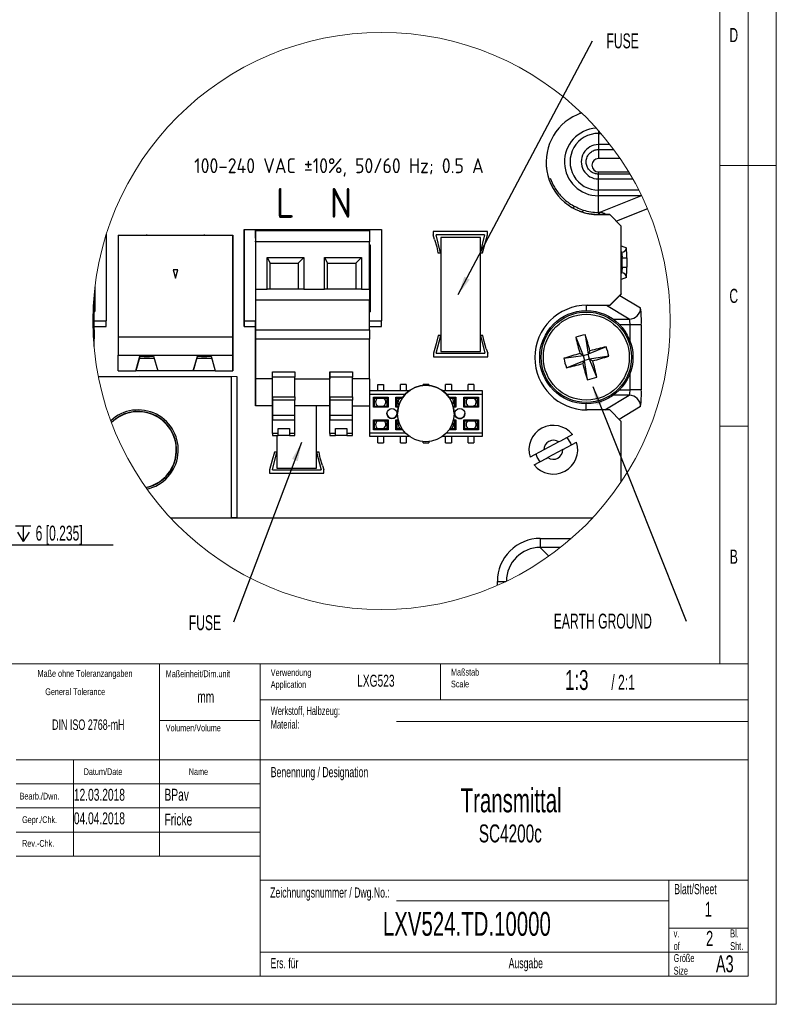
# Model space of a CAD drawing. Header units: millimetres. Extents: x 0 to 1260, y 0 to 891.
# Tile 41 of 56: x 858 to 1260, y 0 to 523. Entities that reach past the tile are written whole.
import ezdxf

# ---------------------------------------------------------------- set-up
doc = ezdxf.new("R2010")
doc.units = ezdxf.units.MM
doc.header["$LTSCALE"] = 3
doc.layers.add('FORMAT', color=7, linetype='Continuous')
doc.styles.add('SLDTEXTSTYLE0', font='TXT', dxfattribs={"width": 0.605})
doc.styles.add('SLDTEXTSTYLE1', font='TXT', dxfattribs={"width": 0.638186})
doc.styles.add('SLDTEXTSTYLE2', font='ISOCP', dxfattribs={"width": 0.96})
doc.styles.add('SLDTEXTSTYLE3', font='ISOCP', dxfattribs={"width": 0.96, "bigfont": 'bigfont'})
doc.dimstyles.new('SLDDIMSTYLE10', dxfattribs={"dimtxt": 7.704956, "dimasz": 9.906, "dimexe": 0, "dimexo": 0.0625, "dimgap": 1.926239, "dimtad": 0, "dimtih": 1, "dimtoh": 1, "dimdec": 1, "dimrnd": 1e-09, "dimzin": 12, "dimdsep": 46, "dimtxsty": 'SLDTEXTSTYLE0', "dimblk1": 'NONE', "dimsah": 1, "dimcen": 0, "dimadec": 0, "dimazin": 3, "dimtfac": 1, "dimtdec": 1, "dimtmove": 0, "dimatfit": 3, "dimldrblk": 'NONE', "dimfxl": 1, "dimfrac": 2, "dimtolj": 1, "dimtzin": 12, "dimarcsym": 0})
doc.dimstyles.new('SLDDIMSTYLE12', dxfattribs={"dimtxt": 0.18, "dimasz": 9.906, "dimexe": 0, "dimexo": 0.0625, "dimgap": 0, "dimtad": 0, "dimtih": 1, "dimtoh": 1, "dimdec": 0, "dimrnd": 1e-09, "dimzin": 0, "dimdsep": 46, "dimtxsty": 'Standard', "dimsah": 1, "dimcen": 0.09, "dimadec": 0, "dimazin": 0, "dimtfac": 9.906, "dimtdec": 0, "dimtofl": 0, "dimtmove": 0, "dimatfit": 3, "dimfxl": 1, "dimfrac": 2, "dimtolj": 1, "dimtzin": 0, "dimarcsym": 0})

# ---------------------------------------------------------------- blocks, each defined once
blk = doc.blocks.new('SW_NOTE_1')
at = {"color": 0, "linetype": 'Continuous', "lineweight": 0, "char_height": 3.6, "attachment_point": 1, "style": 'SLDTEXTSTYLE1'}
for s, insert in [('Maßstab', (0, 4.64)), ('Scale', (0, -1.66))]:
    blk.add_mtext(s, dxfattribs=dict(at, insert=insert))
blk = doc.blocks.new('SW_NOTE_2')
at = {"color": 0, "linetype": 'Continuous', "lineweight": 0, "char_height": 4.2, "attachment_point": 1, "style": 'SLDTEXTSTYLE1'}
for s, insert in [('Größe', (0, 5.41)), ('Size', (0, -1.31))]:
    blk.add_mtext(s, dxfattribs=dict(at, insert=insert))
blk = doc.blocks.new('SW_NOTE_3')
at = {"color": 0, "linetype": 'Continuous', "lineweight": 0, "char_height": 4.5, "attachment_point": 1, "style": 'SLDTEXTSTYLE1'}
for s, insert in [('Werkstoff, Halbzeug:', (0, 5.8)), ('Material:', (0, -1.4))]:
    blk.add_mtext(s, dxfattribs=dict(at, insert=insert))
blk = doc.blocks.new('SW_NOTE_4')
at = {"color": 0, "linetype": 'Continuous', "lineweight": 0, "char_height": 3.6, "attachment_point": 1, "style": 'SLDTEXTSTYLE1'}
for s, insert in [('Verwendung', (0, 4.64)), ('Application', (0, -1.66))]:
    blk.add_mtext(s, dxfattribs=dict(at, insert=insert))
blk = doc.blocks.new('SW_NOTE_5')
at = {"color": 0, "linetype": 'Continuous', "lineweight": 0, "char_height": 4.2, "attachment_point": 1, "style": 'SLDTEXTSTYLE1'}
for s, insert in [('Bl.', (0, 5.41)), ('Sht.', (0, -1.31))]:
    blk.add_mtext(s, dxfattribs=dict(at, insert=insert))
blk = doc.blocks.new('SW_NOTE_6')
at = {"color": 0, "linetype": 'Continuous', "lineweight": 0, "char_height": 4.2, "attachment_point": 1, "style": 'SLDTEXTSTYLE1'}
for s, insert in [('v.', (0, 5.41)), ('of', (0, -1.31))]:
    blk.add_mtext(s, dxfattribs=dict(at, insert=insert))
blk = doc.blocks.new('SW_SYMBOL_HOLE_DEPTH')
at = {"layer": 'FORMAT', "color": 0}
for p, q in [((0, 2625), (2400, 2625)), ((300, 1665), (1200, 225)), ((1200, 2625), (1200, 225)), ((2100, 1665), (1200, 225))]:
    blk.add_line(p, q, dxfattribs=at)
blk = doc.blocks.new('_D_19')
at = {"layer": 'FORMAT'}
for p, q in [((784.59, 269.64), (787, 266.2)), ((787, 266.2), (802.57, 243.94)), ((802.57, 243.94), (907.94, 243.94))]:
    blk.add_line(p, q, dxfattribs=at)
blk.add_solid([(787, 266.2), (791.43, 257.21), (793.92, 258.96)], dxfattribs=at)
at = {"layer": 'FORMAT', "xscale": 0.0034106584, "yscale": 0.0034106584, "zscale": 0.0034106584}
blk.add_blockref('SW_SYMBOL_HOLE_DEPTH', (856.14, 245.09), dxfattribs=at)
at = {"layer": 'FORMAT', "char_height": 7.938, "attachment_point": 1, "style": 'SLDTEXTSTYLE0'}
for s, insert in [('4xM5x0.8', (807.34, 254.18)), ('6 [0.235]', (866.79, 254.18))]:
    blk.add_mtext(s, dxfattribs=dict(at, insert=insert))
blk = doc.blocks.new('_None')
blk = doc.blocks.new('SW_NOTE_11')
at = {"layer": 'FORMAT', "color": 0, "insert": (-44.16, 3.93), "char_height": 7.9375, "attachment_point": 2, "style": 'SLDTEXTSTYLE0'}
blk.add_mtext('EARTH GROUND', dxfattribs=at)
blk = doc.blocks.new('SW_NOTE_12')
at = {"layer": 'FORMAT', "color": 0, "insert": (16.02, 3.98), "char_height": 7.938, "attachment_point": 2, "style": 'SLDTEXTSTYLE0'}
blk.add_mtext('FUSE', dxfattribs=at)
blk = doc.blocks.new('SW_NOTE_13')
at = {"layer": 'FORMAT', "color": 0, "insert": (-15.15, 3.72), "char_height": 7.938, "attachment_point": 2, "style": 'SLDTEXTSTYLE0'}
blk.add_mtext('FUSE', dxfattribs=at)

msp = doc.modelspace()

# ---------------------------------------------------------------- linework, layer by layer
at = {"color": 7, "linetype": 'Continuous', "lineweight": 18}
for p, q in [((1260, 0), (1260, 891)), ((1245, 876), (1245, 15)), ((1230, 180.75), (1230, 861)), ((1245, 445.5), (1230, 445.5)), ((1245, 445.5), (1260, 445.5)), ((1245, 306.999999), (1230, 306.999999)), ((696.36, 180.75), (1245, 180.75)), ((932.58, 180.75), (932.58, 78.75)), ((932.58, 180.75), (932.58, 78.75)), ((985.92, 180.75), (985.92, 15)), ((1081.8, 180.75), (1081.8, 161.625)), ((985.92, 161.625), (1245, 161.625)), ((932.58, 150.75), (985.92, 150.75)), ((1058.46, 150.1302), (1245, 150.1302)), ((856.38, 129.75), (1245, 129.75)), ((886.86, 129.75), (886.86, 78.75)), ((856.38, 117), (985.92, 117)), ((856.38, 104.25), (985.92, 104.25)), ((856.38, 91.5), (985.92, 91.5)), ((856.38, 78.75), (985.92, 78.75)), ((985.92, 66), (1245, 66)), ((1203, 66), (1203, 15)), ((1058.46, 54.884001), (1203, 54.884001)), ((1203, 40.5), (1245, 40.5)), ((985.92, 27.75), (1245, 27.75)), ((15, 15), (1245, 15)), ((0, 0), (1260, 0))]:
    msp.add_line(p, q, dxfattribs=at)
at = {"color": 7, "linetype": 'Continuous', "lineweight": 25}
for p, q in [((1156.599006, 473.374947), (1155.340424, 472.971855)), ((1165.599986, 463.961446), (1165.599986, 462.503051)), ((1165.599986, 462.503051), (1165.599986, 456.559762)), ((1165.599986, 462.503051), (1166.864178, 462.503051)), ((1165.599986, 456.559762), (1165.599986, 453.917479)), ((1171.69877, 456.559762), (1165.599986, 456.559762)), ((1165.599986, 453.917479), (1165.599986, 449.120868)), ((1165.599986, 453.917479), (1173.695317, 453.917479)), ((1177.098571, 449.120868), (1165.599986, 449.120868)), ((1165.599986, 440.836535), (1165.599986, 442.039009)), ((1165.599986, 442.039009), (1181.642144, 442.039009)), ((1165.599986, 438.286727), (1165.599986, 440.836535)), ((1182.36035, 440.836535), (1165.599986, 440.836535)), ((1165.599986, 438.286727), (1183.834604, 438.286727)), ((1165.599986, 432.343438), (1165.599986, 438.286727)), ((1187.024555, 432.343438), (1165.599986, 432.343438)), ((1165.599986, 429.37179), (1165.599986, 432.343438)), ((1188.060513, 429.37179), (1165.599986, 429.37179)), ((1165.599986, 420.519333), (1165.599986, 429.37179)), ((1165.917537, 420.519333), (1188.060513, 429.37179)), ((1188.517852, 429.326383), (1188.060513, 429.37179)), ((1171.587995, 419.397247), (1165.569967, 419.397247)), ((1165.599293, 419.373499), (1171.599283, 419.373499)), ((1165.599986, 420.519333), (1165.917537, 420.519333)), ((1177.683985, 413.30124), (1171.587995, 419.397247)), ((1177.683985, 377.337243), (1177.683985, 413.30124)), ((904.300938, 408.918662), (904.300938, 362.974192)), ((910.569361, 408.41031), (971.529367, 408.41031)), ((910.569361, 408.41031), (910.569361, 354.410313)), ((971.529367, 354.410313), (971.529367, 408.41031)), ((971.529367, 408.41031), (971.529367, 403.569705)), ((977.488766, 383.598726), (977.488755, 411.46652)), ((977.488766, 411.46652), (1050.448774, 411.466525)), ((977.488766, 411.46652), (977.488766, 362.866524)), ((983.488767, 410.89821), (1043.968758, 410.898216)), ((983.488767, 410.89821), (983.488767, 405.326865)), ((983.488767, 408.926865), (983.488767, 410.89821)), ((983.488767, 410.89821), (983.488767, 404.898215)), ((983.488767, 406.86956), (983.488767, 408.926865)), ((1043.968758, 410.898216), (1043.968758, 404.898215)), ((1050.448774, 411.466525), (1050.448774, 362.866524)), ((1106.649904, 410.373453), (1077.849908, 410.373453)), ((1077.849908, 410.373453), (1077.849908, 408.573322)), ((1078.599921, 406.173326), (1077.849908, 408.573322)), ((1105.149901, 408.573322), (1079.349911, 408.573322)), ((1081.749907, 399.123318), (1079.349911, 408.573322)), ((1105.149901, 408.573322), (1102.749905, 399.123318)), ((1105.299904, 403.473313), (1106.649904, 408.573322)), ((1106.649904, 408.573322), (1106.649904, 410.373453)), ((971.529367, 405.410304), (971.529367, 404.208764)), ((971.529367, 404.208764), (971.529367, 389.511846)), ((971.529367, 403.569705), (971.529367, 404.208764)), ((983.488767, 406.86956), (983.488767, 404.898215)), ((983.488767, 404.898215), (983.488767, 405.326865)), ((983.488767, 404.898215), (983.488767, 379.698213)), ((1043.968758, 404.898215), (983.488767, 404.898215)), ((1043.968758, 379.698213), (1043.968758, 404.898215)), ((1043.968758, 403.246521), (1044.448762, 403.246521)), ((1044.448762, 403.246521), (1044.448762, 367.816519)), ((1044.448762, 403.246521), (1044.448762, 401.446525)), ((1078.599921, 406.173326), (1079.80021, 402.333073)), ((1102.900042, 407.22331), (1081.900066, 407.22331)), ((1081.900066, 407.22331), (1081.900066, 346.623312)), ((1102.900042, 346.623312), (1102.900042, 407.22331)), ((1104.099906, 399.123318), (1105.299904, 403.473313)), ((1044.448762, 401.446525), (1043.968758, 401.446525)), ((1044.448762, 401.446525), (1044.448762, 369.686163)), ((1079.80021, 402.333073), (1080.399907, 399.123318)), ((1080.399907, 399.123318), (1081.749907, 399.123318)), ((1102.749905, 399.123318), (1104.099906, 399.123318)), ((989.72877, 396.498218), (1009.228765, 396.498218)), ((989.72877, 379.698213), (989.72877, 396.498218)), ((989.72877, 396.498218), (991.228762, 393.498212)), ((991.228762, 379.698213), (991.228762, 393.498212)), ((991.228762, 393.498212), (1006.228759, 393.498212)), ((1009.228765, 396.498218), (1006.228759, 393.498212)), ((1006.228759, 393.498212), (1006.228759, 379.698213)), ((1009.228765, 396.498218), (1009.228765, 379.698213)), ((1020.208767, 396.498218), (1039.708762, 396.498218)), ((1020.208767, 379.698213), (1020.208767, 396.498218)), ((1020.208767, 396.498218), (1021.70877, 393.498212)), ((1021.70877, 379.698213), (1021.70877, 393.498212)), ((1021.70877, 393.498212), (1036.708756, 393.498212)), ((1039.708762, 396.498218), (1036.708756, 393.498212)), ((1036.708756, 393.498212), (1036.708756, 379.698213)), ((1039.708762, 396.498218), (1039.708762, 379.698213)), ((1178.255832, 391.367621), (1178.255832, 396.378871)), ((1178.255832, 396.378871), (1180.630996, 396.378871)), ((1180.630996, 396.378871), (1180.630996, 391.367621)), ((939.843594, 390.110313), (941.049358, 385.610315)), ((942.255134, 390.110313), (939.843594, 390.110313)), ((941.049358, 385.610315), (942.255134, 390.110313)), ((971.529367, 390.258103), (971.529367, 336.41031)), ((971.529367, 389.511846), (971.529367, 390.258103)), ((971.529367, 389.511846), (971.529367, 388.310316)), ((1178.255832, 391.367621), (1180.630996, 391.367621)), ((971.529367, 385.610315), (971.529367, 343.387909)), ((971.529367, 343.128003), (971.529367, 385.610315)), ((977.488766, 385.546524), (977.488766, 384.344983)), ((977.488766, 384.344983), (977.488766, 383.598726)), ((977.488766, 369.648065), (977.488766, 384.344983)), ((898.300937, 381.060618), (898.300937, 367.924187)), ((898.300937, 381.060607), (898.300937, 369.793832)), ((983.488767, 379.698213), (983.488767, 373.977799)), ((983.488767, 379.698213), (989.72877, 379.698213)), ((1009.228765, 379.698213), (989.72877, 379.698213)), ((1009.228765, 379.698213), (1020.208767, 379.698213)), ((1039.708762, 379.698213), (1020.208767, 379.698213)), ((1039.708762, 379.698213), (1043.968758, 379.698213)), ((1043.968758, 379.698213), (1043.968758, 373.977799)), ((1171.587995, 371.241252), (1177.683985, 377.337243)), ((1177.599272, 377.137362), (1171.599283, 371.137373)), ((1177.599272, 377.252541), (1177.599272, 377.137362)), ((897.820939, 374.085467), (897.628211, 374.085467)), ((897.820939, 376.458194), (897.820939, 374.085467)), ((897.820939, 358.205884), (897.820939, 374.085467)), ((983.488767, 373.977799), (983.488767, 358.098216)), ((1043.968758, 373.977799), (983.488767, 373.977799)), ((1043.968758, 358.098216), (1043.968758, 373.977799)), ((1159.623979, 371.241252), (1171.587995, 371.241252)), ((897.820939, 369.793832), (898.300937, 369.793832)), ((897.820939, 367.924187), (898.300937, 367.924187)), ((898.300937, 367.924187), (898.300937, 369.793832)), ((977.488766, 365.446519), (977.488766, 370.287124)), ((977.488766, 370.287124), (977.488766, 369.648065)), ((977.488766, 369.648065), (977.488766, 368.446525)), ((1043.968758, 369.686163), (1044.448762, 369.686163)), ((1043.968758, 367.816519), (1044.448762, 367.816519)), ((1044.448762, 367.816519), (1044.448762, 369.686163)), ((1171.599283, 371.137373), (1159.599303, 371.137373)), ((1159.599303, 371.137373), (1159.599303, 371.135853)), ((897.820939, 362.974192), (904.300938, 362.974192)), ((904.300938, 359.974186), (904.300938, 362.974192)), ((977.488766, 359.866518), (977.488766, 365.446519)), ((977.488766, 362.866524), (983.488767, 362.866524)), ((977.488766, 362.866524), (977.488766, 359.866518)), ((983.488767, 324.498217), (983.488767, 362.649109)), ((1043.968758, 362.866524), (1050.448774, 362.866524)), ((1050.448774, 359.866518), (1050.448774, 362.866524)), ((1188.337094, 360.849626), (1182.342804, 360.849626)), ((1188.337094, 360.849626), (1188.337094, 326.396863)), ((897.28785, 358.205884), (897.820939, 358.205884)), ((897.820939, 359.974186), (904.300938, 359.974186)), ((897.820939, 358.205884), (897.820939, 353.405881)), ((977.488766, 359.866518), (983.488767, 359.866518)), ((983.488767, 358.098216), (983.488767, 353.298213)), ((983.488767, 358.098216), (1043.968758, 358.098216)), ((1043.968758, 359.866518), (1050.448774, 359.866518)), ((1043.968758, 358.098216), (1043.968758, 353.298213)), ((1158.581427, 355.584908), (1160.12696, 345.337182)), ((897.820939, 353.405881), (897.509289, 353.405881)), ((897.820939, 349.274855), (897.820939, 353.405881)), ((910.569361, 354.410313), (910.569361, 344.652749)), ((910.569361, 354.410313), (971.529367, 354.410313)), ((971.529367, 344.652738), (971.529367, 354.410313)), ((1043.968758, 353.298213), (983.488767, 353.298213)), ((983.488767, 353.298213), (983.488767, 332.155801)), ((1043.968758, 332.155801), (1043.968758, 353.298213)), ((1079.350068, 350.823193), (1078.000045, 345.723196)), ((1080.550066, 355.1732), (1079.350068, 350.823193)), ((1079.500048, 345.723196), (1081.900066, 355.1732)), ((1081.900066, 355.1732), (1080.550066, 355.1732)), ((1102.900042, 355.1732), (1105.30006, 345.723196)), ((1104.250042, 355.1732), (1102.900042, 355.1732)), ((1104.849762, 351.963434), (1104.250042, 355.1732)), ((1106.05005, 348.123192), (1104.849762, 351.963434)), ((1153.544484, 354.205448), (1157.436034, 344.600223)), ((1078.000045, 345.723196), (1078.000045, 343.923054)), ((1079.500048, 345.723196), (1105.30006, 345.723196)), ((1081.900066, 346.623312), (1102.900042, 346.623312)), ((1106.05005, 348.123192), (1106.800063, 345.723196)), ((1106.800063, 343.923054), (1106.800063, 345.723196)), ((1157.436034, 344.600223), (1155.745125, 345.564086)), ((1157.436034, 344.600223), (1160.12696, 345.337182)), ((1169.732197, 349.228732), (1160.12696, 345.337182)), ((1161.090812, 347.028091), (1160.12696, 345.337182)), ((1160.86392, 342.646267), (1160.12696, 345.337182)), ((910.569361, 344.652738), (971.529367, 344.652738)), ((910.569361, 336.41031), (910.569361, 344.652738)), ((919.959361, 336.41031), (922.179359, 344.210308)), ((921.945302, 343.387909), (919.959361, 336.41031)), ((921.871318, 343.128003), (929.747401, 343.128003)), ((922.17937, 344.210308), (921.945302, 343.387909)), ((922.179359, 344.210308), (929.439361, 344.210308)), ((924.417059, 343.910314), (924.336671, 344.210308)), ((927.201672, 343.910314), (924.417059, 343.910314)), ((927.201672, 343.910314), (927.28206, 344.210308)), ((929.439361, 344.210308), (931.659369, 336.41031)), ((950.439359, 336.41031), (952.659367, 344.210308)), ((952.4253, 343.387909), (950.43937, 336.41031)), ((952.351327, 343.128003), (960.22741, 343.128003)), ((952.659367, 344.210308), (952.4253, 343.387909)), ((952.659367, 344.210308), (959.919369, 344.210308)), ((954.897056, 343.910314), (954.816679, 344.210308)), ((957.68167, 343.910314), (954.897056, 343.910314)), ((957.68167, 343.910314), (957.762058, 344.210308)), ((959.919369, 344.210308), (962.139367, 336.41031)), ((971.529367, 336.41031), (971.529367, 344.652738)), ((971.529367, 343.387909), (971.529367, 336.41031)), ((971.529367, 336.41031), (971.529367, 343.128003)), ((1078.000045, 343.923054), (1106.800063, 343.923054)), ((1147.188319, 343.0547), (1157.436034, 344.600223)), ((1148.56778, 338.017758), (1158.172994, 341.909308)), ((1157.209142, 340.218398), (1158.172994, 341.909308)), ((1157.436034, 344.600223), (1158.172994, 341.909308)), ((1160.86392, 342.646267), (1158.172994, 341.909308)), ((1159.718527, 331.661582), (1158.172994, 341.909308)), ((1171.111635, 344.191789), (1160.86392, 342.646267)), ((1160.86392, 342.646267), (1162.554829, 341.682404)), ((1164.75547, 333.041042), (1160.86392, 342.646267)), ((910.569361, 336.41031), (919.959361, 336.41031)), ((931.659369, 336.41031), (919.959361, 336.41031)), ((950.439359, 336.41031), (931.659369, 336.41031)), ((962.139367, 336.41031), (950.43937, 336.41031)), ((962.139367, 336.41031), (971.529367, 336.41031)), ((983.488767, 335.148207), (983.488767, 334.998216)), ((983.488767, 334.848213), (983.488767, 334.998216)), ((992.488763, 332.155801), (992.488763, 335.941538)), ((992.488763, 335.941538), (1004.488765, 335.941538)), ((1004.488765, 335.941538), (1004.488765, 333.039276)), ((1022.96876, 335.941549), (1022.96876, 332.155801)), ((1022.96876, 333.039276), (1022.96876, 335.941549)), ((1022.96876, 335.941549), (1034.968762, 335.941549)), ((1034.968762, 335.941549), (1034.968762, 333.039276)), ((900.072301, 333.423245), (909.759971, 333.423245)), ((909.759971, 333.423245), (922.089985, 333.483237)), ((909.885767, 333.42386), (970.599266, 333.42386)), ((922.089985, 333.483237), (973.599977, 333.423245)), ((970.599266, 333.42386), (970.599266, 258.423853)), ((973.599977, 333.423245), (973.599977, 258.42325)), ((983.488767, 332.155801), (983.488767, 317.898217)), ((992.488763, 332.155801), (983.488767, 332.155801)), ((992.488774, 322.532258), (992.488774, 333.039276)), ((1004.488765, 333.039276), (992.488774, 333.039276)), ((1004.488765, 322.532258), (1004.488765, 333.039276)), ((1004.488765, 332.155801), (1022.96876, 332.155801)), ((1022.96876, 322.532258), (1022.96876, 333.039276)), ((1034.968762, 333.039276), (1022.96876, 333.039276)), ((1022.96876, 317.898217), (1022.96876, 332.155801)), ((1034.968762, 322.532258), (1034.968762, 333.039276)), ((1043.968758, 332.155801), (1034.968762, 332.155801)), ((1043.968758, 332.155801), (1043.968758, 317.898217)), ((983.488767, 317.898217), (983.488767, 324.498217)), ((1064.976065, 325.714968), (1043.980426, 325.714968)), ((1043.980426, 325.714968), (1043.980426, 323.886171)), ((1048.456429, 329.182069), (1051.504424, 329.182069)), ((1048.456429, 325.714968), (1048.456429, 329.182069)), ((1051.504424, 329.182069), (1051.504424, 325.714968)), ((1063.504404, 329.182069), (1060.456386, 329.182069)), ((1060.456409, 325.714968), (1060.456386, 329.182069)), ((1063.504404, 329.182069), (1063.504404, 325.714968)), ((1075.504384, 329.182069), (1072.456366, 329.182069)), ((1072.456366, 328.639648), (1072.456366, 329.182069)), ((1075.504384, 329.182069), (1075.504384, 328.639648)), ((1103.980324, 325.714979), (1082.984662, 325.714979)), ((1103.980324, 325.714979), (1082.984685, 325.714968)), ((1087.504341, 329.182069), (1084.456346, 329.182069)), ((1084.456346, 325.714979), (1084.456346, 329.182069)), ((1087.504341, 329.182069), (1087.504341, 325.714979)), ((1099.504321, 329.18208), (1096.456325, 329.18208)), ((1096.456325, 325.714979), (1096.456325, 329.18208)), ((1099.504321, 329.18208), (1099.504321, 325.714979)), ((1103.980324, 323.886182), (1103.980324, 325.714979)), ((1188.337094, 326.396863), (1182.342804, 326.396863)), ((992.488774, 322.532258), (992.488774, 318.105228)), ((992.488774, 322.532258), (1004.488765, 322.532258)), ((992.488774, 320.790208), (992.488774, 320.795875)), ((992.488774, 320.795875), (992.488774, 312.734629)), ((1004.488765, 320.795875), (992.488774, 320.795875)), ((992.488774, 318.296995), (992.488774, 320.790208)), ((1004.488765, 322.532258), (1004.488765, 320.795875)), ((1004.488765, 312.734629), (1004.488765, 320.795875)), ((1022.96876, 322.532258), (1022.96876, 318.105228)), ((1022.96876, 322.532258), (1034.968762, 322.532258)), ((1022.96876, 320.790208), (1022.96876, 320.795886)), ((1022.96876, 320.795886), (1022.96876, 312.734629)), ((1034.968762, 320.795886), (1022.96876, 320.795886)), ((1022.96876, 318.296995), (1022.96876, 320.790208)), ((1034.968762, 322.532258), (1034.968762, 320.795886)), ((1034.968762, 312.734629), (1034.968762, 320.795886)), ((1043.980426, 323.886171), (1043.980448, 303.540777)), ((1062.951802, 323.886171), (1043.980426, 323.886171)), ((1046.09423, 322.342358), (1053.866624, 322.342358)), ((1046.09423, 317.084558), (1046.09423, 322.342358)), ((1046.09423, 322.342358), (1046.551413, 321.885153)), ((1046.551413, 321.885153), (1046.551413, 317.541752)), ((1046.551413, 321.885153), (1053.409419, 321.885153)), ((1053.866624, 322.342358), (1053.409419, 321.885153)), ((1053.409419, 317.541752), (1053.409419, 321.885153)), ((1053.866624, 322.342358), (1053.866624, 317.084558)), ((1058.09421, 322.342358), (1061.706184, 322.342358)), ((1058.09421, 317.084558), (1058.09421, 322.342358)), ((1058.09421, 322.342358), (1058.551392, 321.885153)), ((1058.551392, 321.885153), (1061.397171, 321.885153)), ((1058.551392, 321.885153), (1058.551392, 317.541752)), ((1103.980324, 323.886182), (1085.008948, 323.886171)), ((1086.254566, 322.342358), (1089.86654, 322.342358)), ((1086.563578, 321.885164), (1089.409358, 321.885164)), ((1089.86654, 322.342358), (1089.409358, 321.885164)), ((1089.409358, 317.541763), (1089.409358, 321.885164)), ((1089.86654, 322.342358), (1089.866562, 317.084558)), ((1094.094126, 322.342358), (1101.86652, 322.342369)), ((1094.094126, 317.084558), (1094.094126, 322.342358)), ((1094.094126, 322.342358), (1094.551331, 321.885164)), ((1094.551331, 321.885164), (1094.551331, 317.541763)), ((1094.551331, 321.885164), (1101.409337, 321.885164)), ((1101.86652, 322.342369), (1101.409337, 321.885164)), ((1101.409337, 317.541763), (1101.409337, 321.885164)), ((1101.86652, 322.342369), (1101.86652, 317.084569)), ((1103.980324, 303.540777), (1103.980324, 323.886182)), ((992.488763, 317.898217), (983.488767, 317.898217)), ((992.488774, 303.204897), (992.488763, 317.898217)), ((1022.96876, 317.898217), (1004.488765, 317.898217)), ((1015.900044, 284.673247), (1015.900044, 317.898217)), ((1022.96876, 303.204897), (1022.96876, 317.898217)), ((1034.968762, 317.898217), (1043.968758, 317.898217)), ((1046.551413, 317.541752), (1046.09423, 317.084558)), ((1053.866624, 317.084558), (1046.09423, 317.084558)), ((1053.409419, 317.541752), (1046.551413, 317.541752)), ((1053.866624, 317.084558), (1053.409419, 317.541752)), ((1058.551392, 317.541752), (1058.09421, 317.084558)), ((1059.360212, 317.084558), (1058.09421, 317.084558)), ((1059.473223, 317.541763), (1058.551392, 317.541763)), ((1059.473223, 317.541752), (1058.551392, 317.541752)), ((1089.409358, 317.541763), (1088.487527, 317.541763)), ((1089.866562, 317.084558), (1088.600537, 317.084558)), ((1089.866562, 317.084558), (1089.409358, 317.541763)), ((1094.551331, 317.541763), (1094.094126, 317.084558)), ((1101.86652, 317.084569), (1094.094126, 317.084558)), ((1101.409337, 317.541763), (1094.551331, 317.541763)), ((1101.86652, 317.084569), (1101.409337, 317.541763)), ((1171.587995, 315.615255), (1159.623979, 315.615255)), ((1177.683985, 309.519242), (1171.587995, 315.615255)), ((992.488774, 312.734629), (992.488774, 310.478847)), ((1004.488765, 312.734629), (992.488774, 312.734629)), ((992.488774, 303.120207), (992.488774, 311.762508)), ((992.488774, 310.466621), (1004.488765, 310.466621)), ((1004.488765, 310.466621), (1004.488765, 312.734629)), ((1004.488765, 303.120207), (1004.488765, 310.466621)), ((1022.96876, 312.734629), (1022.96876, 310.478869)), ((1034.968762, 312.734629), (1022.96876, 312.734629)), ((1022.96876, 303.120207), (1022.96876, 311.762508)), ((1022.96876, 310.466621), (1034.968762, 310.466621)), ((1034.968762, 310.466621), (1034.968762, 312.734629)), ((1034.968762, 303.120207), (1034.968762, 310.466621)), ((1046.09423, 310.342367), (1053.866624, 310.34239)), ((1046.09423, 305.084589), (1046.09423, 310.342367)), ((1046.09423, 310.342367), (1046.551435, 309.885185)), ((1046.551435, 309.885185), (1053.409419, 309.885185)), ((1046.551435, 309.885185), (1046.551435, 305.541772)), ((1053.866624, 310.34239), (1053.409419, 309.885185)), ((1053.409419, 305.541772), (1053.409419, 309.885185)), ((1053.866624, 310.34239), (1053.866624, 305.084589)), ((1058.09421, 310.34239), (1059.360212, 310.34239)), ((1058.09421, 305.084589), (1058.09421, 310.34239)), ((1058.09421, 310.34239), (1058.551392, 309.885185)), ((1058.551392, 309.885185), (1058.551392, 305.541772)), ((1058.551392, 309.885185), (1059.473223, 309.885185)), ((1088.487527, 309.885185), (1089.409358, 309.885185)), ((1088.600537, 310.34239), (1089.866562, 310.34239)), ((1089.866562, 310.34239), (1089.409358, 309.885185)), ((1089.409358, 305.541794), (1089.409358, 309.885185)), ((1089.866562, 310.34239), (1089.866562, 305.084589)), ((1094.094126, 310.34239), (1101.86652, 310.34239)), ((1094.094126, 305.084589), (1094.094126, 310.34239)), ((1094.094126, 310.34239), (1094.551331, 309.885185)), ((1094.551331, 309.885185), (1101.409337, 309.885185)), ((1094.551331, 309.885185), (1094.551331, 305.541794)), ((1101.86652, 310.34239), (1101.409337, 309.885185)), ((1101.409337, 305.541794), (1101.409337, 309.885185)), ((1101.86652, 310.34239), (1101.86652, 305.084589)), ((1177.683985, 277.478087), (1177.683985, 309.519242)), ((995.488769, 303.120207), (995.488769, 305.766653)), ((995.488769, 305.766653), (1001.48877, 305.766653)), ((1001.48877, 305.766653), (1001.48877, 303.120207)), ((1001.48877, 305.766653), (1001.48877, 301.994148)), ((1025.968766, 303.120207), (1025.968766, 305.766653)), ((1025.968766, 305.766653), (1031.968779, 305.766653)), ((1031.968779, 305.766653), (1031.968779, 303.120207)), ((1031.968779, 305.766653), (1031.968779, 301.994148)), ((1043.980448, 303.540777), (1062.951802, 303.540777)), ((1043.980448, 303.540777), (1043.980448, 301.711957)), ((1046.551435, 305.541772), (1046.09423, 305.084589)), ((1053.866624, 305.084589), (1046.09423, 305.084589)), ((1053.409419, 305.541772), (1046.551435, 305.541772)), ((1053.866624, 305.084589), (1053.409419, 305.541772)), ((1058.551392, 305.541772), (1058.09421, 305.084589)), ((1061.706184, 305.084589), (1058.09421, 305.084589)), ((1061.397171, 305.541772), (1058.551392, 305.541772)), ((1085.008948, 303.540777), (1103.980324, 303.540777)), ((1089.866562, 305.084589), (1086.254566, 305.084589)), ((1089.409358, 305.541794), (1086.563578, 305.541794)), ((1089.866562, 305.084589), (1089.409358, 305.541794)), ((1094.551331, 305.541794), (1094.094126, 305.084589)), ((1101.86652, 305.084589), (1094.094126, 305.084589)), ((1101.409337, 305.541794), (1094.551331, 305.541794)), ((1101.86652, 305.084589), (1101.409337, 305.541794)), ((1103.980324, 301.71198), (1103.980324, 303.540777)), ((992.488774, 303.204897), (992.488774, 301.991421)), ((995.488769, 303.120207), (992.488774, 303.120207)), ((992.488774, 301.991041), (995.488769, 301.991041)), ((994.900058, 301.991041), (994.900058, 284.673247)), ((995.488769, 301.994148), (995.488769, 303.120207)), ((1001.48877, 301.994148), (995.488769, 301.994148)), ((1004.488765, 303.120207), (1001.48877, 303.120207)), ((1001.48877, 303.120207), (1001.48877, 301.994148)), ((1001.48877, 301.991041), (1004.488765, 301.991041)), ((1004.488765, 301.991041), (1004.488765, 303.120207)), ((1022.96876, 303.204897), (1022.96876, 301.991421)), ((1025.968766, 303.120207), (1022.96876, 303.120207)), ((1022.96876, 301.991041), (1025.968766, 301.991041)), ((1025.968766, 301.994148), (1025.968766, 303.120207)), ((1031.968779, 301.994148), (1025.968766, 301.994148)), ((1034.968762, 303.120207), (1031.968779, 303.120207)), ((1031.968779, 303.120207), (1031.968779, 301.994148)), ((1031.968779, 301.991041), (1034.968762, 301.991041)), ((1034.968762, 301.991041), (1034.968762, 303.120207)), ((1043.980448, 301.711957), (1064.976087, 301.71198)), ((1048.456429, 298.244867), (1048.456429, 301.711957)), ((1048.456429, 298.244867), (1051.504424, 298.244867)), ((1051.504424, 301.711957), (1051.504424, 298.244867)), ((1060.456409, 298.244867), (1060.456409, 301.71198)), ((1060.456409, 298.244867), (1063.504404, 298.244867)), ((1063.504404, 301.71198), (1063.504404, 298.244867)), ((1072.456388, 298.244867), (1072.456388, 298.787299)), ((1072.456388, 298.244867), (1075.504384, 298.244867)), ((1075.504384, 298.787299), (1075.504384, 298.244867)), ((1082.984685, 301.71198), (1103.980324, 301.71198)), ((1084.456346, 298.244867), (1084.456346, 301.71198)), ((1084.456346, 298.244867), (1087.504363, 298.244867)), ((1087.504363, 301.71198), (1087.504363, 298.244867)), ((1096.456325, 298.244867), (1096.456325, 301.71198)), ((1096.456325, 298.244867), (1099.504321, 298.244867)), ((1099.504321, 301.71198), (1099.504321, 298.244867)), ((1144.513755, 298.610832), (1136.612191, 294.38785)), ((1146.668776, 294.578578), (1153.963401, 298.477191)), ((993.550057, 293.223302), (992.350059, 288.873318)), ((992.500051, 283.773299), (994.900058, 293.223302)), ((994.900058, 293.223302), (993.550057, 293.223302)), ((1017.250045, 293.223302), (1015.900044, 293.223302)), ((1015.900044, 293.223302), (1018.300063, 283.773299)), ((1017.849764, 290.013548), (1017.250045, 293.223302)), ((1136.612191, 294.38785), (1129.317565, 290.48926)), ((1146.668776, 294.578578), (1138.767211, 290.355619)), ((992.350059, 288.873318), (991.000048, 283.773299)), ((1019.050053, 286.173295), (1017.849764, 290.013548)), ((991.000048, 283.773299), (991.000048, 281.973179)), ((992.500051, 283.773299), (1018.300063, 283.773299)), ((994.900058, 284.673247), (1015.900044, 284.673247)), ((1019.050053, 286.173295), (1019.800066, 283.773299)), ((1019.800066, 281.973179), (1019.800066, 283.773299)), ((991.000048, 281.973179), (1019.800066, 281.973179)), ((938.418961, 258.323181), (1001.655592, 258.323181)), ((973.599977, 258.423853), (970.599266, 258.423853)), ((973.599977, 258.42325), (1162.571861, 258.42325)), ((1001.655592, 258.323181), (1001.755661, 258.42325)), ((1134.718551, 247.390162), (1151.172137, 247.390162)), ((1134.718551, 247.390162), (1134.718551, 242.590907)), ((1145.389608, 242.590907), (1134.718551, 242.590907)), ((1111.922032, 224.593643), (1116.483575, 224.593643)), ((1111.922032, 222.506191), (1111.922032, 224.593643))]:
    msp.add_line(p, q, dxfattribs=at)
at = {"color": 8, "linetype": 'Continuous', "lineweight": 25}
for p, q in [((1137.944734, 444.545203), (1137.96304, 444.330448)), ((1165.599986, 420.519333), (1165.599986, 419.397247)), ((1165.917537, 420.519333), (1165.917537, 419.397247)), ((1191.639742, 422.4072), (1175.164587, 415.82065)), ((1177.683985, 402.841452), (1180.400326, 401.755493)), ((1178.02514, 399.378418), (1177.683985, 399.514809)), ((1177.683985, 399.378418), (1178.02514, 399.378418)), ((1178.255832, 396.378871), (1177.683985, 396.378871)), ((1177.683985, 391.367621), (1178.255832, 391.367621)), ((1178.02514, 388.368073), (1177.683985, 388.368073)), ((1177.683985, 388.231683), (1178.02514, 388.368073)), ((1180.400326, 385.990999), (1177.683985, 384.90504)), ((1176.924004, 376.462105), (1187.954432, 369.846548)), ((1159.149988, 371.132209), (1159.149988, 368.373245)), ((1181.960142, 363.848604), (1169.807254, 371.137373)), ((1173.415227, 363.848604), (1181.960142, 363.848604)), ((1182.342804, 360.849626), (1176.921143, 360.849626)), ((1182.342804, 352.263595), (1182.342804, 360.849626)), ((1182.342804, 326.396863), (1182.342804, 334.982894)), ((1176.921143, 326.396863), (1182.342804, 326.396863)), ((1168.983793, 315.615255), (1181.960142, 323.397886)), ((1181.960142, 323.397886), (1173.415227, 323.397886)), ((1159.149988, 315.619345), (1159.149988, 318.873245)), ((1187.954432, 317.399941), (1176.608218, 310.594987)), ((1134.718551, 242.590907), (1139.291002, 238.018456))]:
    msp.add_line(p, q, dxfattribs=at)
at = {"color": 7, "linetype": 'Continuous', "lineweight": 25, "flags": 128}
for points in [[(1151.880509, 423.00117), (1153.098746, 423.738721), (1153.127311, 423.759369)], [(1155.519194, 421.268323), (1158.951058, 420.182263), (1165.599293, 419.375019)], [(926.092825, 408.41031), (925.80936, 408.42376), (925.525906, 408.41031)], [(956.572822, 408.41031), (956.289368, 408.42376), (956.005904, 408.41031)], [(992.488774, 333.039276), (992.488774, 333.221096), (992.488774, 333.458248), (992.488763, 333.749324), (992.488763, 334.092568), (992.488763, 334.485914), (992.488763, 334.927003), (992.488763, 335.413187), (992.488763, 335.941538)], [(992.488763, 317.898217), (992.488763, 318.158201), (992.488763, 318.930666), (992.488774, 320.193283), (992.488774, 321.909584), (992.488774, 324.029993), (992.488774, 326.493233), (992.488763, 329.228181), (992.488763, 332.155801)], [(1059.721796, 318.383205), (1059.485539, 318.829983), (1059.280014, 319.863226)], [(1059.280014, 307.863246), (1059.485539, 308.8965), (1059.658452, 309.24179)], [(1151.80838, 302.509423), (1145.435004, 299.103196), (1144.513755, 298.610832)], [(1148.815303, 300.931926), (1150.769225, 297.947008), (1151.125445, 296.928573)], [(1131.472586, 286.457005), (1137.845962, 289.863254), (1138.767211, 290.355619)], [(1134.557507, 288.08875), (1133.030749, 290.599476), (1132.521397, 292.223375)]]:
    msp.add_lwpolyline(points, dxfattribs=at)
at = {"color": 8, "linetype": 'Continuous', "lineweight": 25, "flags": 128}
msp.add_lwpolyline([(1157.495222, 421.769136), (1157.455167, 421.642379), (1157.348706, 421.305393), (1157.179816, 420.770846), (1157.157733, 420.700885)], dxfattribs=at)
at = {"color": 7, "linetype": 'Continuous', "lineweight": 18}
msp.add_circle((1050.448793, 362.870084), 153.231807, dxfattribs=at)
at = {"color": 7, "linetype": 'Continuous', "lineweight": 25}
for centre, radius in [((1159.149971, 343.623245), 24.749996), ((1159.149977, 343.623239), 24), ((1159.149979, 343.623241), 22.803988), ((1073.980385, 313.713477), 15.003771), ((1055.9804, 313.713467), 2.666996), ((1091.980336, 313.713475), 2.666996)]:
    msp.add_circle(centre, radius, dxfattribs=at)
for centre, radius, start, end in [((1165.472744, 447.097107), 27.70003, 108.62087576, 270.20110135), ((1165.523475, 447.346747), 17.97512, 93.5143566, 270.2438802), ((1165.599975, 447.423244), 15.079807, 89.99995996, 270.00004004), ((1165.599983, 447.423244), 9.136518, 89.99998248, 270.00001752), ((1165.600212, 445.579938), 3.540929, 90.00366101, 269.99633899), ((1187.600385, 429.851136), 0.664447, 313.82813644, 359.86060883), ((1165.599978, 447.423203), 26.90387, 252.46737994, 270.00001574), ((1178.022077, 401.756665), 2.378249, 270.07379684, 359.97174605), ((1168.105283, 397.106847), 10.176621, 355.89789033, 12.89792056), ((1148.398391, 397.689274), 32.25923, 357.67194584, 7.24129374), ((1168.105283, 390.639645), 10.176621, 347.10207944, 4.10210967), ((1178.022071, 385.98982), 2.378255, 0.02840734, 89.92604977), ((1148.398547, 390.057211), 32.259075, 352.7586832, 2.32807722), ((1159.626978, 343.428254), 27.812999, 90.00617754, 269.99382246), ((1181.950279, 369.852752), 6.004156, 270.09411538, 359.94080521), ((1133.324046, 363.016381), 55.055702, 357.7445024, 7.12643001), ((1175.97368, 361.560844), 6.40871, 353.6283693, 20.91463152), ((1171.367786, 299.011319), 58.000534, 102.73560823, 107.89631874), ((785.762151, 241.604987), 389.85335, 15.6891022, 16.99966682), ((1532.586872, 446.132869), 390.030489, 193.63247096, 194.94243896), ((1261.205879, -29.89245), 389.986642, 105.68934717, 106.99946227), ((1261.637038, -29.726011), 389.939991, 103.63228191, 104.94255712), ((1114.535906, 331.405089), 58.002697, 12.7354709, 17.89598304), ((1203.75162, 355.838242), 57.989878, 192.73513373, 197.89679324), ((1056.650471, 717.020436), 389.989515, 283.63240214, 284.94250778), ((1532.537803, 445.641502), 389.85335, 195.6891022, 196.99966682), ((1057.094075, 717.13894), 389.986642, 285.68934717, 286.99946227), ((785.713082, 241.113621), 390.030489, 13.63247096, 14.94243896), ((1146.932168, 388.235171), 58.000534, 282.73560823, 287.89631874), ((1073.980375, 313.713468), 15.003785, 0.00004169, 179.99995831), ((1175.97368, 325.685645), 6.40871, 339.08536848, 6.3716307), ((1133.324144, 324.230104), 55.055603, 352.87356159, 2.255506), ((1049.980062, 319.86322), 2.700027, 131.50857524, 179.99988495), ((1049.980071, 319.863248), 2.700036, 180.00046958, 239.29436004), ((1049.980009, 319.86323), 2.700005, 300.70526507, 48.49163451), ((1061.980041, 319.86322), 2.700027, 131.50857524, 179.99988495), ((1085.97997, 319.863234), 2.699981, 326.77935268, 48.49244279), ((1097.979923, 319.863227), 2.699993, 131.50761482, 180.00002938), ((1097.980039, 319.8633), 2.700108, 180.00157786, 239.29348892), ((1097.979947, 319.86323), 2.699986, 300.70503074, 48.49245332), ((1181.950279, 317.393738), 6.004156, 0.05919479, 89.90588462), ((921.246498, 294.365746), 21.274324, 282.63243965, 133.23106103), ((921.265197, 294.463771), 20.341397, 8.32314518, 134.50066398), ((921.194735, 294.38097), 20.293769, 281.56715159, 134.26678836), ((1049.980062, 307.863252), 2.700027, 131.50857524, 180.0001221), ((1049.979998, 307.863257), 2.700016, 300.70539747, 48.49152974), ((1055.980417, 313.713468), 2.666999, 180.00024009, 0.00024009), ((1085.979973, 307.863259), 2.69998, 300.70496792, 30.68033965), ((1091.980333, 313.713468), 2.666999, 179.99975991, 0.00024009), ((1097.979879, 307.863268), 2.699948, 131.50719007, 180.00045413), ((1097.979958, 307.863256), 2.699975, 300.70489834, 48.49255808), ((1049.980071, 307.863268), 2.700036, 180.00046958, 239.29436004), ((1061.98005, 307.863268), 2.700036, 180.00046958, 239.29436004), ((1097.979967, 307.863291), 2.700036, 180.00094392, 239.29436003), ((1141.640476, 294.483235), 12.953994, 38.28633064, 197.95801234), ((1141.64048, 294.48322), 12.954003, 218.28645034, 17.95798122), ((1141.640484, 294.483224), 5.029198, 55.15782404, 181.08662115), ((921.480928, 294.216269), 20.165655, 280.97590807, 9.10770673), ((1141.640491, 294.483209), 5.029189, 235.15762533, 1.08656773), ((1134.717352, 224.594842), 22.79532, 89.99698576, 180.00301424), ((1134.704226, 224.619509), 17.971404, 89.954331, 179.70171638)]:
    msp.add_arc(centre, radius, start, end, dxfattribs=at)
at = {"color": 8, "linetype": 'Continuous', "lineweight": 25}
msp.add_arc((1165.912277, 414.524092), 5.995243, 54.37404801, 89.94973025, dxfattribs=at)
at = {"color": 7, "linetype": 'Continuous', "lineweight": 25}
for points, knots in [([(1165.599986, 440.836535), (1164.918321, 440.898543), (1163.563225, 441.02181), (1161.718344, 441.988521), (1160.220154, 443.458055), (1159.227336, 445.419372), (1158.92827, 447.706585), (1159.465665, 450.041191), (1160.816047, 452.048151), (1162.739146, 453.40231), (1164.436947, 453.881822), (1165.384578, 453.910875), (1165.599986, 453.917479)], [0, 0, 0, 0, 0.0995916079, 0.1979802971, 0.2983496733, 0.4034029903, 0.514302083, 0.6300425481, 0.7471689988, 0.8609749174, 0.9683980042, 1, 1, 1, 1]), ([(1139.974429, 438.712969), (1140.670966, 437.074224), (1142.147445, 433.600511), (1145.791758, 428.87724), (1150.849687, 424.463834), (1155.176143, 422.709499), (1157.495222, 421.769136)], [0, 0, 0, 0, 0.2113068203, 0.4479154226, 0.7040701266, 1, 1, 1, 1])]:
    msp.add_open_spline(points, degree=3, knots=knots, dxfattribs=at)

# ---------------------------------------------------------------- block references
at = {"color": 7, "linetype": 'Continuous', "lineweight": 0}
for name, p in [('SW_NOTE_4', (991.6125, 173.312319)), ('SW_NOTE_1', (1087.3125, 173.552319)), ('SW_NOTE_3', (991.6125, 152.312318)), ('SW_NOTE_6', (1205.5125, 34.318164)), ('SW_NOTE_5', (1235.5125, 34.318164)), ('SW_NOTE_2', (1205.5125, 21.268164))]:
    msp.add_blockref(name, p, dxfattribs=at)
at = {"layer": 'FORMAT'}
for name, p in [('SW_NOTE_12', (1162.400415, 511.618257)), ('SW_NOTE_13', (971.83195, 202.904564)), ('SW_NOTE_11', (1212.080913, 203.526971))]:
    msp.add_blockref(name, p, dxfattribs=at)

# ---------------------------------------------------------------- texts
at = {"color": 7, "linetype": 'Continuous', "lineweight": 0, "style": 'SLDTEXTSTYLE1'}
for s, insert, char_height, attachment_point in [('D', (1237.410304, 518.454209), 7.500033, 2), ('C', (1237.410106, 379.954208), 7.500033, 2), ('B', (1237.464959, 241.45421), 7.500033, 2), ('Maße ohne Toleranzangaben', (893.008871, 177.481746), 3.6, 2), ('Maßeinheit/Dim.unit', (935.862699, 177.324298), 3.6, 1), ('LXG523', (1047.411954, 175.004417), 6.35, 2), ('1:3', (1147.829592, 177.449126), 10.5, 1), ('General Tolerance', (871.9125, 167.791689), 3.6, 1), ('mm', (952.591933, 166.446621), 6.35, 1), ('DIN ISO 2768-mH', (894.762603, 151.273466), 5.55625, 2), ('Volumen/Volume', (935.862699, 148.557454), 3.6, 1), ('Datum/Date', (892.3125, 125.341746), 3.6, 1), ('Benennung / Designation', (991.6125, 125.997081), 5.4, 1), ('Name', (948.1125, 125.341746), 3.6, 1), ('Transmittal', (1119.24344, 114.657545), 12.7, 2), ('Bearb./Dwn.', (858.287256, 112.353385), 3.6, 1), ('12.03.2018', (887.1, 114.452164), 6.35, 1), ('BPav', (935.213131, 114.452164), 6.35, 1), ('Gepr./Chk.', (859.6125, 99.841746), 3.6, 1), ('04.04.2018', (887.1, 101.933579), 6.35, 1), ('Fricke', (935.213131, 101.312301), 6.35, 1), ('SC4200c', (1118.802601, 95.502515), 9.525, 2), ('Rev.-Chk.', (859.6125, 87.241746), 3.6, 1), ('Blatt/Sheet', (1205.8125, 63.86708), 5.400063, 1), ('Zeichnungsnummer / Dwg.No.:', (991.3125, 62.06708), 5.400063, 1), ('1', (1222.0478, 54.434916), 7.9375, 1), ('LXV524.TD.10000', (1095.723403, 49.080855), 12.7, 2), ('2', (1222.723678, 38.964117), 7.9375, 1), ('A3', (1227.946638, 26.015032), 9, 1), ('Ers. für', (991.4625, 24.56708), 5.400063, 1), ('Ausgabe', (1117.9125, 24.56708), 5.400063, 1)]:
    msp.add_mtext(s, dxfattribs=dict(at, insert=insert, char_height=char_height, attachment_point=attachment_point))
at = {"layer": 'FORMAT', "attachment_point": 1}
for s, insert, char_height, style in [('100–240 VAC \\M+1817D10%, 50/60 Hz; 0.5 A', (950.974417, 449.304284), 7.9375, 'SLDTEXTSTYLE3'), ('L', (994.429458, 433.520593), 15.875, 'SLDTEXTSTYLE2'), ('N', (1022.992516, 433.520593), 15.875, 'SLDTEXTSTYLE2')]:
    msp.add_mtext(s, dxfattribs=dict(at, insert=insert, char_height=char_height, style=style))
at = {"layer": 'FORMAT', "color": 7, "insert": (1172.423127, 174.979043), "char_height": 7.9375, "attachment_point": 1, "style": 'SLDTEXTSTYLE0'}
msp.add_mtext('/ 2:1', dxfattribs=at)

# ---------------------------------------------------------------- dimensions: what is measured, and where the dimension line sits
at = {"layer": 'FORMAT'}
dim = msp.add_diameter_dim_2p(p1=(784.587087, 269.640111), p2=(786.995555, 266.199285), text='4xM5x0.8 {\\fGDT;x}6 [0.235]', dimstyle='SLDDIMSTYLE10', override={"dimpost": '<>'}, dxfattribs=at)
dim.commit()
dim.dimension.update_dxf_attribs({"geometry": '_D_19', "text_midpoint": (857.639754, 249.86065), "dimtype": 163})

# ---------------------------------------------------------------- leaders
for points in [[(1091.16181, 376.887949), (1162.400415, 511.618257)], [(1162.532522, 328.073205), (1212.080913, 203.526971)], [(1007.950931, 298.281059), (971.83195, 202.904564)]]:
    msp.add_leader(points, dimstyle='SLDDIMSTYLE12', dxfattribs=at)

doc.saveas('drawing.dxf')
